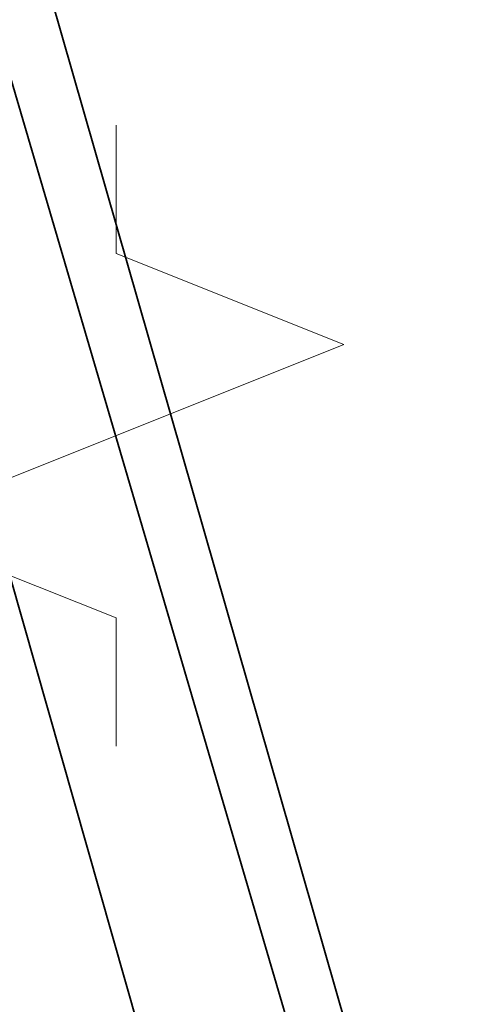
# Model space of a CAD drawing. Header units: millimetres. Extents: x 0 to 297, y 0 to 420.
# Tile 28 of 31: x 162 to 172, y 219 to 241. Entities that reach past the tile are written whole.
import ezdxf

# ---------------------------------------------------------------- set-up
doc = ezdxf.new("R2010")
doc.units = ezdxf.units.MM
doc.linetypes.add('K5LT_BASIC', pattern=[0])
doc.linetypes.add('K5LT_THIN_INCLUDED_TO_HATCHING', pattern=[0])
doc.layers.add('Системный слой', color=7, linetype='Continuous')

# ---------------------------------------------------------------- blocks, each defined once
blk = doc.blocks.new('U15')
at = {"layer": 'Системный слой', "color": 7, "linetype": 'K5LT_THIN_INCLUDED_TO_HATCHING', "lineweight": 9, "true_color": 0xffffff}
for p, q in [((164.277, 238.293), (164.277, 235.477)), ((164.277, 235.477), (169.277, 233.477)), ((169.277, 233.477), (159.277, 229.477)), ((159.277, 229.477), (164.277, 227.477)), ((164.277, 227.477), (164.277, 224.66))]:
    blk.add_line(p, q, dxfattribs=at)

msp = doc.modelspace()

# ---------------------------------------------------------------- linework, layer by layer
at = {"layer": 'Системный слой', "color": 3, "linetype": 'K5LT_BASIC', "lineweight": 35, "true_color": 0x00ff00}
for p, q in [((184.399271, 165.963122), (159.567728, 252.551255)), ((155.571931, 250.774018), (165.044463, 217.515402)), ((158.600243, 250.774018), (168.0412, 218.613313))]:
    msp.add_line(p, q, dxfattribs=at)

# ---------------------------------------------------------------- block references
at = {"layer": 'Системный слой'}
msp.add_blockref('U15', (0, 0), dxfattribs=at)

doc.saveas('drawing.dxf')
